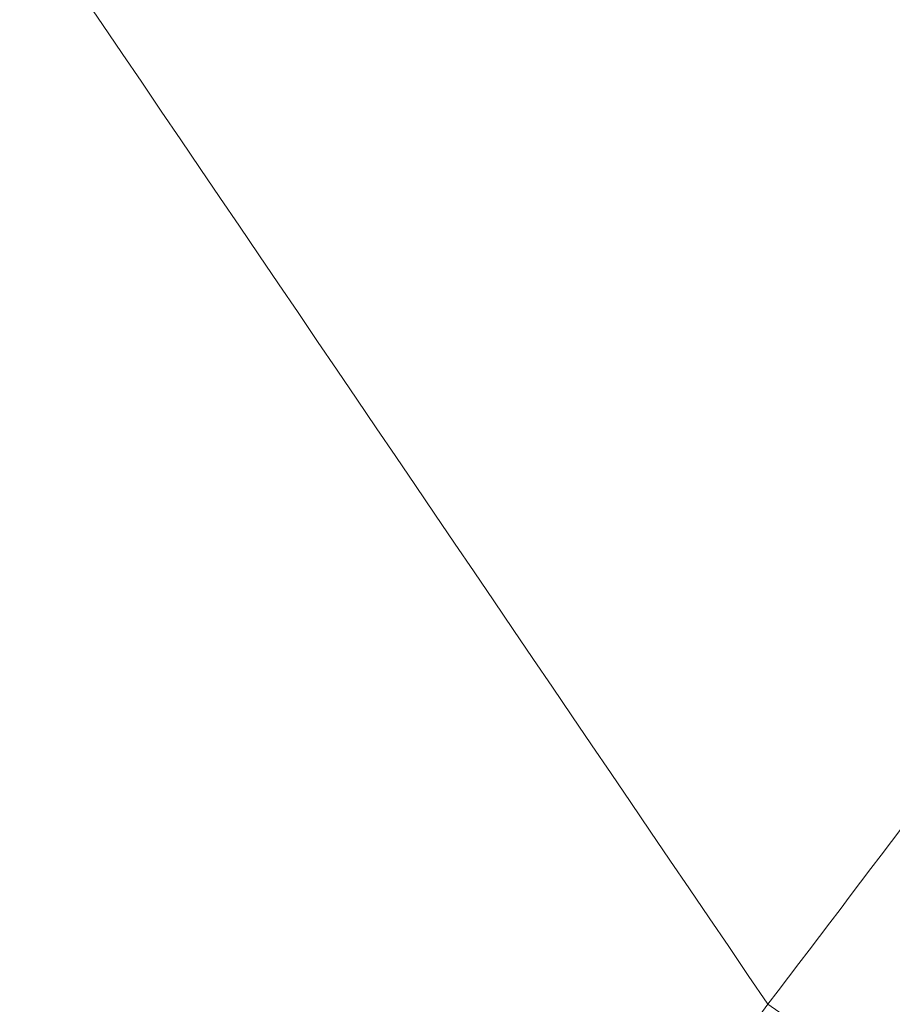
# Model space of a CAD drawing. Header units: millimetres. Extents: x 0 to 594, y 0 to 420.
# Tile 186 of 256: x 173.1595 to 173.2372, y 284.3577 to 284.4453. Entities that reach past the tile are written whole.
import ezdxf

# ---------------------------------------------------------------- set-up
doc = ezdxf.new("R2010")
doc.units = ezdxf.units.MM
doc.layers.add('1', color=7, linetype='Continuous', true_color=0xffffff)

msp = doc.modelspace()

# ---------------------------------------------------------------- linework, layer by layer
at = {"layer": '1', "color": 155, "linetype": 'Continuous', "lineweight": 18}
msp.add_ellipse((181.090808, 278.542428), major_axis=(-0.060839, -9.793223), ratio=0.998075, start_param=4.082829, end_param=4.379293, dxfattribs=at)
msp.add_open_spline([(173.226139, 284.357653), (173.245712, 284.383431), (173.284772, 284.434875), (173.347914, 284.508127), (173.413999, 284.578119), (173.483182, 284.644474), (173.555182, 284.707147), (173.629827, 284.766017), (173.706917, 284.820997), (173.786253, 284.872004), (173.867638, 284.918967), (173.978794, 284.976205), (174.123041, 285.0378), (174.303224, 285.095107), (174.489435, 285.134698), (174.680137, 285.157538), (174.808474, 285.15695), (174.872903, 285.156655)], degree=3, knots=[0, 0, 0, 0, 0.050954, 0.101686, 0.152201, 0.202507, 0.252607, 0.302507, 0.352214, 0.401732, 0.451067, 0.500225, 0.598709, 0.697885, 0.797795, 0.898486, 1, 1, 1, 1], dxfattribs=at)
at = {"layer": '1', "color": 155, "linetype": 'Continuous', "lineweight": 13}
msp.add_open_spline([(173.226139, 284.357653), (173.151675, 284.467246), (173.077672, 284.576448), (173.004095, 284.685301)], degree=3, dxfattribs=at)
at = {"layer": '1', "color": 155, "linetype": 'Continuous', "lineweight": 18}
msp.add_open_spline([(173.477036, 284.183334), (173.393404, 284.24144), (173.309771, 284.299547), (173.226139, 284.357653)], degree=3, dxfattribs=at)

doc.saveas('drawing.dxf')
